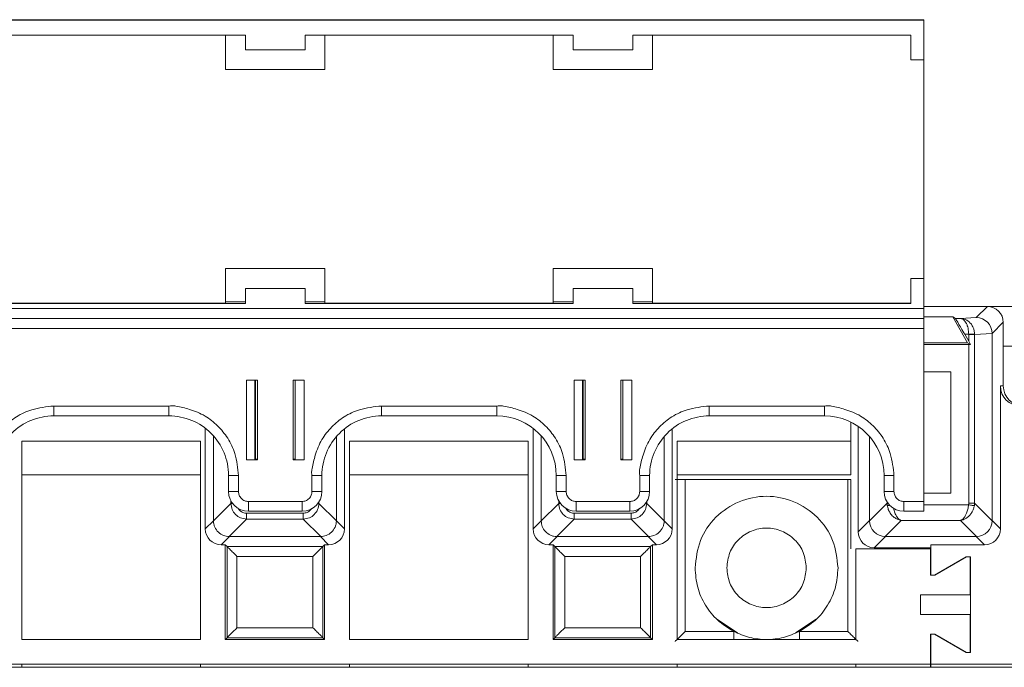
# Model space of a CAD drawing. Header units: millimetres. Extents: x -85 to 520, y 111 to 242.
# Tile 35 of 36: x 419 to 469, y 209 to 242. Entities that reach past the tile are written whole.
import ezdxf

# ---------------------------------------------------------------- set-up
doc = ezdxf.new("R2010")
doc.units = ezdxf.units.MM

msp = doc.modelspace()

# ---------------------------------------------------------------- linework, layer by layer
at = {"color": 7, "linetype": 'Continuous', "lineweight": 15}
for p, q in [((300.711, 242.017), (465.011, 242.017)), ((423.611, 242.036), (408.111, 242.036)), ((423.611, 242.036), (424.611, 242.036)), ((440.111, 242.036), (424.611, 242.036)), ((440.111, 242.036), (441.111, 242.036)), ((456.611, 242.036), (441.111, 242.036)), ((456.611, 242.036), (457.611, 242.036)), ((457.611, 242.036), (465.011, 242.036)), ((465.011, 242.036), (465.011, 242.017)), ((465.011, 242.017), (465.011, 240.017)), ((417.361, 241.267), (430.861, 241.267)), ((429.861, 241.267), (429.861, 239.526)), ((430.861, 240.517), (430.861, 241.267)), ((433.861, 241.267), (447.361, 241.267)), ((433.861, 241.267), (433.861, 240.517)), ((434.861, 239.526), (434.861, 241.267)), ((446.361, 241.267), (446.361, 239.526)), ((447.361, 240.517), (447.361, 241.267)), ((450.361, 241.267), (464.361, 241.267)), ((450.361, 241.267), (450.361, 240.517)), ((451.361, 239.526), (451.361, 241.267)), ((464.361, 241.267), (464.361, 240.017)), ((433.861, 240.517), (430.861, 240.517)), ((450.361, 240.517), (447.361, 240.517)), ((464.361, 240.017), (465.011, 240.017)), ((465.011, 240.017), (465.011, 229.026)), ((429.861, 239.536), (434.861, 239.536)), ((429.861, 239.526), (434.861, 239.526)), ((446.361, 239.536), (451.361, 239.536)), ((446.361, 239.526), (451.361, 239.526)), ((434.861, 229.526), (429.861, 229.526)), ((429.861, 229.526), (429.861, 227.776)), ((434.861, 227.776), (434.861, 229.526)), ((451.361, 229.526), (446.361, 229.526)), ((446.361, 229.526), (446.361, 227.776)), ((451.361, 227.776), (451.361, 229.526)), ((465.011, 229.026), (464.361, 229.026)), ((464.361, 229.026), (464.361, 229.018)), ((464.361, 229.018), (464.361, 227.768)), ((465.011, 229.018), (464.361, 229.018)), ((465.011, 229.026), (465.011, 229.018)), ((465.011, 229.018), (465.011, 227.518)), ((430.861, 228.522), (430.861, 228.518)), ((433.861, 228.522), (430.861, 228.522)), ((430.861, 227.768), (430.861, 228.518)), ((430.861, 228.518), (433.861, 228.518)), ((433.861, 228.518), (433.861, 228.522)), ((433.861, 228.518), (433.861, 227.768)), ((447.361, 228.522), (447.361, 228.518)), ((450.361, 228.522), (447.361, 228.522)), ((447.361, 227.768), (447.361, 228.518)), ((447.361, 228.518), (450.361, 228.518)), ((450.361, 228.518), (450.361, 228.522)), ((450.361, 228.518), (450.361, 227.768)), ((430.861, 227.768), (417.361, 227.768)), ((429.861, 227.776), (418.361, 227.776)), ((429.861, 227.848), (430.861, 227.848)), ((433.861, 227.848), (434.861, 227.848)), ((447.361, 227.768), (433.861, 227.768)), ((446.361, 227.776), (434.861, 227.776)), ((446.361, 227.848), (447.361, 227.848)), ((450.361, 227.848), (451.361, 227.848)), ((464.361, 227.768), (450.361, 227.768)), ((464.361, 227.776), (451.361, 227.776)), ((468.215, 227.616), (465.011, 227.616)), ((467.651, 227.051), (468.215, 227.616)), ((468.215, 227.616), (479.015, 227.616)), ((300.711, 227.518), (465.011, 227.518)), ((465.011, 227.518), (465.011, 227.013)), ((465.011, 227.09), (466.468, 227.09)), ((467.219, 225.79), (466.468, 227.09)), ((466.468, 227.09), (466.602, 227.013)), ((466.857, 227.013), (467.651, 227.051)), ((300.711, 227.013), (465.011, 227.013)), ((465.011, 227.011), (300.711, 227.011)), ((465.011, 227.013), (465.011, 227.011)), ((465.011, 227.011), (465.011, 226.506)), ((466.602, 227.013), (466.857, 227.013)), ((467.017, 226.954), (466.857, 227.013)), ((466.857, 227.013), (467.117, 226.955)), ((469.015, 226.816), (468.45, 226.251)), ((469.015, 225.615), (469.015, 226.816)), ((300.711, 226.506), (465.011, 226.506)), ((465.011, 226.506), (465.011, 217.807)), ((467.072, 226.213), (467.273, 225.866)), ((467.072, 226.213), (467.273, 226.213)), ((467.273, 226.213), (467.273, 226.209)), ((467.273, 226.209), (467.273, 225.866)), ((467.568, 226.209), (467.273, 226.209)), ((468.45, 226.251), (467.568, 226.209)), ((467.568, 226.209), (467.568, 226.215)), ((467.568, 226.209), (467.568, 217.714)), ((468.45, 226.251), (468.45, 216.846)), ((467.219, 225.79), (465.011, 225.79)), ((467.273, 225.706), (465.011, 225.706)), ((467.365, 225.706), (467.219, 225.79)), ((467.273, 225.866), (467.365, 225.706)), ((467.273, 225.706), (467.273, 217.714)), ((467.365, 225.706), (467.273, 225.706)), ((469.015, 225.615), (469.015, 223.616)), ((469.015, 225.615), (478.215, 225.615)), ((465.011, 224.324), (466.368, 224.324)), ((466.368, 224.324), (466.368, 218.227)), ((431.461, 223.906), (430.911, 223.906)), ((430.911, 223.906), (430.911, 219.907)), ((431.332, 219.917), (431.332, 223.906)), ((431.461, 219.907), (431.461, 223.906)), ((433.261, 223.906), (433.261, 219.907)), ((433.811, 223.906), (433.261, 223.906)), ((433.361, 223.906), (433.361, 219.917)), ((433.811, 219.907), (433.811, 223.906)), ((447.961, 223.906), (447.411, 223.906)), ((447.411, 223.906), (447.411, 219.907)), ((447.832, 219.917), (447.832, 223.906)), ((447.961, 219.907), (447.961, 223.906)), ((449.761, 223.906), (449.761, 219.907)), ((450.311, 223.906), (449.761, 223.906)), ((449.861, 223.906), (449.861, 219.917)), ((450.311, 219.907), (450.311, 223.906)), ((468.867, 216.429), (468.867, 223.616)), ((468.867, 223.616), (469.015, 223.616)), ((427.011, 222.606), (421.211, 222.606)), ((421.211, 222.111), (421.211, 222.606)), ((427.011, 222.111), (427.011, 222.606)), ((443.511, 222.606), (437.711, 222.606)), ((437.711, 222.111), (437.711, 222.606)), ((443.511, 222.111), (443.511, 222.606)), ((460.011, 222.606), (454.211, 222.606)), ((454.211, 222.111), (454.211, 222.606)), ((460.011, 222.111), (460.011, 222.606)), ((421.211, 222.111), (427.011, 222.111)), ((437.711, 222.111), (443.511, 222.111)), ((454.211, 222.111), (460.011, 222.111)), ((461.346, 221.797), (461.346, 220.839)), ((461.715, 216.28), (461.715, 221.58)), ((428.842, 221.487), (428.842, 216.431)), ((429.251, 216.84), (429.251, 221.107)), ((435.851, 216.431), (435.851, 221.465)), ((445.342, 221.487), (445.342, 216.431)), ((445.751, 216.84), (445.751, 221.107)), ((452.351, 216.431), (452.351, 221.465)), ((419.596, 220.839), (419.596, 210.866)), ((428.596, 220.839), (419.596, 220.839)), ((428.596, 210.866), (428.596, 220.839)), ((435.442, 221.074), (435.442, 216.84)), ((445.096, 220.839), (436.096, 220.839)), ((436.096, 220.839), (436.096, 210.866)), ((445.096, 210.866), (445.096, 220.839)), ((451.942, 221.074), (451.942, 216.84)), ((461.346, 220.839), (452.596, 220.839)), ((452.596, 220.839), (452.596, 210.866)), ((461.346, 219.142), (461.346, 220.839)), ((462.28, 216.846), (462.28, 221.072)), ((430.911, 219.907), (431.461, 219.907)), ((431.332, 219.935), (431.361, 219.935)), ((431.461, 219.918), (431.332, 219.918)), ((433.361, 219.918), (433.261, 219.918)), ((433.261, 219.907), (433.811, 219.907)), ((447.411, 219.907), (447.961, 219.907)), ((447.832, 219.935), (447.861, 219.935)), ((447.961, 219.918), (447.832, 219.918)), ((449.861, 219.918), (449.761, 219.918)), ((449.761, 219.907), (450.311, 219.907)), ((419.596, 219.142), (428.596, 219.142)), ((430.011, 219.111), (430.011, 218.311)), ((430.511, 218.307), (430.511, 219.107)), ((434.211, 219.107), (434.211, 218.307)), ((434.711, 218.311), (434.711, 219.111)), ((436.096, 219.142), (445.096, 219.142)), ((446.511, 219.111), (446.511, 218.311)), ((447.011, 218.307), (447.011, 219.107)), ((450.711, 219.107), (450.711, 218.307)), ((451.211, 218.311), (451.211, 219.111)), ((452.596, 219.142), (461.346, 219.142)), ((463.011, 219.111), (463.011, 218.311)), ((463.511, 218.307), (463.511, 219.107)), ((452.999, 211.268), (452.999, 218.909)), ((452.999, 218.909), (461.194, 218.909)), ((461.194, 218.909), (461.346, 218.909)), ((461.194, 211.268), (461.194, 218.909)), ((461.346, 215.416), (461.346, 218.909)), ((466.368, 218.227), (465.011, 218.227)), ((430.132, 217.707), (429.251, 216.826)), ((433.711, 217.807), (431.011, 217.807)), ((431.011, 217.311), (431.011, 217.807)), ((433.711, 217.311), (433.711, 217.807)), ((435.442, 216.826), (434.561, 217.707)), ((446.632, 217.707), (445.751, 216.826)), ((450.211, 217.807), (447.511, 217.807)), ((447.511, 217.311), (447.511, 217.807)), ((450.211, 217.311), (450.211, 217.807)), ((451.942, 216.826), (451.061, 217.707)), ((462.281, 216.832), (463.163, 217.714)), ((463.173, 217.594), (463.163, 217.714)), ((465.011, 217.807), (464.011, 217.807)), ((464.011, 217.807), (464.011, 217.311)), ((465.011, 217.807), (465.011, 217.311)), ((467.273, 217.714), (467.267, 217.639)), ((467.568, 217.714), (467.273, 217.714)), ((467.568, 217.714), (467.557, 217.594)), ((468.45, 216.832), (467.568, 217.714)), ((430.918, 217.216), (433.774, 217.216)), ((430.918, 217.216), (430.918, 216.921)), ((431.011, 217.311), (433.711, 217.311)), ((433.774, 217.216), (433.774, 216.921)), ((447.418, 217.216), (450.274, 217.216)), ((447.418, 217.216), (447.418, 216.921)), ((447.511, 217.311), (450.211, 217.311)), ((450.274, 217.216), (450.274, 216.921)), ((464.011, 217.311), (465.011, 217.311)), ((428.842, 216.431), (429.251, 216.84)), ((429.251, 216.826), (429.251, 216.84)), ((430.037, 216.04), (430.918, 216.921)), ((430.918, 216.921), (433.774, 216.921)), ((433.774, 216.921), (434.655, 216.04)), ((435.442, 216.84), (435.442, 216.826)), ((435.442, 216.84), (435.851, 216.431)), ((445.342, 216.431), (445.751, 216.84)), ((445.751, 216.826), (445.751, 216.84)), ((446.537, 216.04), (447.418, 216.921)), ((447.418, 216.921), (450.274, 216.921)), ((450.274, 216.921), (451.155, 216.04)), ((451.942, 216.84), (451.942, 216.826)), ((451.942, 216.84), (452.351, 216.431)), ((461.715, 216.28), (462.28, 216.846)), ((463.067, 216.046), (463.873, 216.852)), ((466.857, 216.852), (463.873, 216.852)), ((467.663, 216.046), (466.857, 216.852)), ((468.45, 216.832), (468.45, 216.846)), ((468.867, 216.429), (468.45, 216.846)), ((430.051, 216.04), (429.642, 215.631)), ((429.642, 215.631), (429.846, 215.631)), ((429.846, 215.631), (429.935, 215.542)), ((429.846, 215.631), (429.846, 210.866)), ((430.051, 216.04), (430.037, 216.04)), ((434.642, 216.04), (430.051, 216.04)), ((434.655, 216.04), (434.642, 216.04)), ((434.642, 216.04), (435.051, 215.631)), ((434.757, 215.542), (434.846, 215.631)), ((434.846, 215.631), (435.051, 215.631)), ((434.846, 210.866), (434.846, 215.631)), ((446.55, 216.04), (446.142, 215.631)), ((446.142, 215.631), (446.346, 215.631)), ((446.346, 215.631), (446.435, 215.542)), ((446.346, 215.631), (446.346, 210.866)), ((446.55, 216.04), (446.537, 216.04)), ((451.142, 216.04), (446.55, 216.04)), ((451.155, 216.04), (451.142, 216.04)), ((451.142, 216.04), (451.551, 215.631)), ((451.257, 215.542), (451.346, 215.631)), ((451.346, 215.631), (451.551, 215.631)), ((451.346, 210.866), (451.346, 215.631)), ((462.515, 215.481), (463.08, 216.046)), ((467.65, 216.046), (463.08, 216.046)), ((465.365, 215.629), (468.067, 215.629)), ((465.365, 215.629), (465.365, 214.092)), ((468.067, 215.629), (467.65, 216.046)), ((429.935, 215.542), (434.757, 215.542)), ((429.935, 215.542), (429.935, 210.955)), ((434.757, 210.955), (434.757, 215.542)), ((446.435, 215.542), (451.257, 215.542)), ((446.435, 215.542), (446.435, 210.955)), ((451.257, 210.955), (451.257, 215.542)), ((461.596, 210.866), (461.596, 215.416)), ((461.596, 215.416), (465.346, 215.416)), ((465.365, 215.481), (462.515, 215.481)), ((465.346, 215.416), (465.346, 214.092)), ((434.257, 215.042), (430.435, 215.042)), ((430.435, 215.042), (430.435, 211.455)), ((434.257, 211.455), (434.257, 215.042)), ((450.757, 215.042), (446.935, 215.042)), ((446.935, 215.042), (446.935, 211.455)), ((450.757, 211.455), (450.757, 215.042)), ((465.546, 214.092), (467.146, 215.016)), ((465.565, 214.092), (467.165, 215.016)), ((467.146, 215.016), (467.346, 215.016)), ((467.165, 215.016), (467.365, 215.016)), ((467.346, 215.016), (467.346, 213.116)), ((467.365, 215.016), (467.365, 210.216)), ((465.346, 214.092), (465.546, 214.092)), ((465.365, 214.092), (465.565, 214.092)), ((464.846, 213.116), (464.846, 212.116)), ((467.346, 213.116), (464.846, 213.116)), ((454.593, 211.892), (455.634, 211.196)), ((458.559, 211.196), (459.6, 211.892)), ((464.846, 212.116), (467.346, 212.116)), ((467.346, 212.116), (467.346, 210.216)), ((430.435, 211.455), (434.257, 211.455)), ((446.935, 211.455), (450.757, 211.455)), ((455.443, 211.268), (452.999, 211.268)), ((461.194, 211.268), (458.75, 211.268)), ((419.596, 210.866), (428.596, 210.866)), ((429.846, 210.866), (429.935, 210.955)), ((429.846, 210.866), (434.846, 210.866)), ((429.935, 210.955), (434.757, 210.955)), ((434.846, 210.866), (434.757, 210.955)), ((436.096, 210.866), (445.096, 210.866)), ((446.346, 210.866), (446.435, 210.955)), ((446.346, 210.866), (451.346, 210.866)), ((446.435, 210.955), (451.257, 210.955)), ((451.346, 210.866), (451.257, 210.955)), ((452.596, 210.866), (461.596, 210.866)), ((465.546, 211.139), (465.346, 211.139)), ((465.346, 209.616), (465.346, 211.139)), ((465.365, 211.139), (465.365, 209.616)), ((465.565, 211.139), (465.365, 211.139)), ((467.146, 210.216), (465.546, 211.139)), ((467.165, 210.216), (465.565, 211.139)), ((467.346, 210.216), (467.146, 210.216)), ((467.365, 210.216), (467.165, 210.216)), ((484.628, 209.466), (-82.554, 209.466)), ((465.346, 209.616), (300.346, 209.616)), ((419.596, 209.466), (419.596, 209.616)), ((428.596, 209.466), (428.596, 209.616)), ((436.096, 209.466), (436.096, 209.616)), ((445.096, 209.466), (445.096, 209.616)), ((452.596, 209.466), (452.596, 209.616)), ((461.596, 209.466), (461.596, 209.616)), ((465.346, 209.466), (465.346, 209.616)), ((465.365, 209.616), (465.365, 209.466)), ((484.478, 209.616), (465.365, 209.616))]:
    msp.add_line(p, q, dxfattribs=at)
at = {"color": 8, "linetype": 'Continuous', "lineweight": 15}
for p, q in [((431.361, 219.935), (431.361, 223.906)), ((447.861, 219.935), (447.861, 223.906)), ((430.132, 217.834), (430.132, 217.707)), ((430.132, 217.707), (430.213, 217.707)), ((434.508, 217.707), (434.561, 217.707)), ((434.561, 217.707), (434.561, 217.785)), ((446.632, 217.834), (446.632, 217.707)), ((446.632, 217.707), (446.713, 217.707)), ((451.008, 217.707), (451.061, 217.707)), ((451.061, 217.707), (451.061, 217.785)), ((463.163, 217.714), (463.163, 217.781)), ((463.163, 217.714), (463.208, 217.714)), ((467.267, 217.639), (465.011, 217.639)), ((455.443, 210.866), (455.443, 211.268)), ((458.75, 210.866), (458.75, 211.268))]:
    msp.add_line(p, q, dxfattribs=at)
at = {"color": 7, "linetype": 'Continuous', "lineweight": 15, "flags": 128}
for points in [[(467.273, 226.213), (467.325, 226.213), (467.375, 226.214), (467.422, 226.214), (467.465, 226.214), (467.502, 226.215), (467.532, 226.215), (467.554, 226.215), (467.568, 226.215)], [(467.557, 217.594), (467.543, 217.597), (467.52, 217.6), (467.49, 217.605), (467.454, 217.61), (467.412, 217.616), (467.366, 217.623), (467.318, 217.631), (467.267, 217.639)]]:
    msp.add_lwpolyline(points, dxfattribs=at)
at = {"color": 8, "linetype": 'Continuous', "lineweight": 15, "flags": 128}
msp.add_lwpolyline([(463.173, 217.594), (463.188, 217.597), (463.21, 217.6), (463.24, 217.605), (463.276, 217.61), (463.3, 217.614)], dxfattribs=at)
at = {"color": 7, "linetype": 'Continuous', "lineweight": 15}
for centre, radius, start, end in [((421.211, 219.111), 3, 89.9986, 179.9987), ((427.011, 219.111), 3, 0.0008, 90.0019), ((437.711, 219.111), 3, 89.9986, 179.9987), ((443.511, 219.111), 3, 0.0008, 90.0008), ((454.211, 219.111), 3, 89.9986, 179.9987), ((460.011, 219.111), 3, 0.0008, 90.0008), ((431.386, 217.07), 2.866, 88.5007, 90.5006), ((433.336, 217.07), 2.866, 89.4994, 91.4993), ((447.886, 217.07), 2.866, 88.5007, 90.5006), ((449.836, 217.067), 2.868, 89.5003, 91.4984), ((430.385, 233.382), 14.276, 268.4962, 270.5032), ((434.336, 233.376), 14.27, 269.4964, 271.5042), ((446.885, 233.382), 14.276, 268.4962, 270.5032), ((450.836, 233.375), 14.269, 269.4965, 271.5042), ((463.385, 233.382), 14.276, 268.4962, 270.5032), ((430.385, 232.623), 14.317, 268.4999, 270.5012), ((431.011, 218.311), 1, 180.0011, 270.0006), ((433.711, 218.311), 1, 269.9994, 359.9989), ((434.336, 232.617), 14.311, 269.4984, 271.5005), ((446.885, 232.623), 14.317, 268.4999, 270.5012), ((447.511, 218.311), 1, 180.0011, 270.0006), ((450.211, 218.311), 1, 269.9994, 359.9989), ((450.836, 232.616), 14.31, 269.4985, 271.5005), ((463.385, 232.623), 14.317, 268.4999, 270.5012), ((464.011, 218.311), 1, 180.0011, 270.0006)]:
    msp.add_arc(centre, radius, start, end, dxfattribs=at)
for centre, major_axis, ratio, start_param, end_param in [((468.215, 226.815), (0.566, 0.566), 0.999921, 5.497827, 7.068544), ((467.651, 226.251), (-0.324, 0.732), 0.998842, 4.29614, 5.866085), ((469.867, 223.616), (-1, 0), 0.99996, 0, 1.570796), ((470.015, 223.616), (-1, 0), 0.99996, 0, 1.570796), ((463.121, 216.886), (0.78, 0.335), 0.932781, 2.760808, 2.777407), ((463.08, 216.845), (0.566, -0.566), 0.998377, 3.94363, 5.481148), ((467.651, 216.845), (0.566, 0.566), 0.998377, 3.94363, 5.481148), ((429.642, 216.431), (-0.566, -0.566), 0.999924, 5.497825, 7.068545), ((435.051, 216.431), (0.566, -0.566), 0.999924, 5.497825, 7.068545), ((446.142, 216.431), (-0.566, -0.566), 0.999924, 5.497825, 7.068545), ((451.551, 216.431), (0.566, -0.566), 0.999924, 5.497825, 7.068545), ((462.515, 216.281), (-0.566, -0.566), 0.999921, 5.497827, 7.068544), ((468.067, 216.429), (0.566, -0.566), 0.999921, 5.497827, 7.068544), ((463.121, 216.886), (0.335, 0.78), 0.932781, 3.505778, 3.522377), ((467.61, 216.886), (-0.335, 0.78), 0.932781, 2.760808, 2.777407)]:
    msp.add_ellipse(centre, major_axis=major_axis, ratio=ratio, start_param=start_param, end_param=end_param, dxfattribs=at)
for points, knots in [([(466.602, 227.013), (466.605, 227.009), (466.61, 227.003), (466.64, 226.954), (466.687, 226.875), (466.766, 226.739), (466.896, 226.519), (467.011, 226.32), (467.072, 226.213)], [0, 0, 0, 0, 0.113952, 0.2330621, 0.3585708, 0.4915336, 0.7255905, 1, 1, 1, 1]), ([(421.211, 222.606), (420.836, 222.567), (420.179, 222.497), (419.325, 222.101), (418.691, 221.574), (418.169, 220.93), (417.876, 220.19), (417.741, 219.62), (417.684, 219.27), (417.703, 219.153), (417.711, 219.107)], [0, 0, 0, 0, 0.204554, 0.359431, 0.50604, 0.652602, 0.808025, 0.93566, 0.974208, 1, 1, 1, 1]), ([(430.511, 219.107), (430.471, 219.481), (430.402, 220.139), (430.005, 220.992), (429.478, 221.626), (428.834, 222.148), (428.094, 222.441), (427.525, 222.576), (427.174, 222.633), (427.057, 222.614), (427.011, 222.606)], [0, 0, 0, 0, 0.204544, 0.35943, 0.506037, 0.652597, 0.808019, 0.935652, 0.974204, 1, 1, 1, 1]), ([(437.711, 222.606), (437.336, 222.567), (436.679, 222.497), (435.825, 222.101), (435.191, 221.574), (434.669, 220.93), (434.376, 220.19), (434.241, 219.62), (434.184, 219.27), (434.203, 219.153), (434.211, 219.107)], [0, 0, 0, 0, 0.204543, 0.359431, 0.506039, 0.652601, 0.808025, 0.93566, 0.974208, 1, 1, 1, 1]), ([(447.011, 219.107), (446.971, 219.481), (446.901, 220.139), (446.505, 220.992), (445.978, 221.626), (445.334, 222.148), (444.594, 222.441), (444.024, 222.576), (443.674, 222.633), (443.557, 222.614), (443.511, 222.606)], [0, 0, 0, 0, 0.204546, 0.359434, 0.506042, 0.652604, 0.808028, 0.935662, 0.974214, 1, 1, 1, 1]), ([(454.211, 222.606), (453.836, 222.567), (453.179, 222.497), (452.325, 222.101), (451.691, 221.574), (451.169, 220.93), (450.876, 220.19), (450.741, 219.62), (450.684, 219.27), (450.703, 219.153), (450.711, 219.107)], [0, 0, 0, 0, 0.2045432, 0.3594302, 0.5060388, 0.6526006, 0.8080237, 0.9356585, 0.974207, 1, 1, 1, 1]), ([(463.511, 219.107), (463.471, 219.481), (463.401, 220.139), (463.005, 220.992), (462.478, 221.626), (461.834, 222.148), (461.094, 222.441), (460.524, 222.576), (460.174, 222.633), (460.057, 222.614), (460.011, 222.606)], [0, 0, 0, 0, 0.204546, 0.359434, 0.506042, 0.652604, 0.808028, 0.935662, 0.974214, 1, 1, 1, 1]), ([(452.499, 218.914), (452.502, 218.913), (452.507, 218.912), (452.55, 218.912), (452.61, 218.911), (452.704, 218.91), (452.835, 218.909), (452.947, 218.909), (452.999, 218.909)], [0, 0, 0, 0, 0.156504, 0.304067, 0.442711, 0.572378, 0.803967, 1, 1, 1, 1]), ([(431.011, 217.807), (430.948, 217.813), (430.851, 217.824), (430.734, 217.886), (430.655, 217.95), (430.59, 218.03), (430.528, 218.147), (430.517, 218.244), (430.511, 218.307)], [0, 0, 0, 0, 0.2393919, 0.3693434, 0.4999686, 0.629922, 0.7605416, 1, 1, 1, 1]), ([(434.211, 218.307), (434.204, 218.244), (434.194, 218.147), (434.131, 218.03), (434.067, 217.951), (433.987, 217.886), (433.871, 217.824), (433.774, 217.813), (433.711, 217.807)], [0, 0, 0, 0, 0.2394559, 0.3693832, 0.500026, 0.6299369, 0.7605357, 1, 1, 1, 1]), ([(447.511, 217.807), (447.448, 217.813), (447.351, 217.824), (447.234, 217.886), (447.155, 217.95), (447.09, 218.03), (447.028, 218.147), (447.017, 218.244), (447.011, 218.307)], [0, 0, 0, 0, 0.2393919, 0.3693434, 0.4999686, 0.629922, 0.7605416, 1, 1, 1, 1]), ([(450.711, 218.307), (450.704, 218.244), (450.694, 218.147), (450.631, 218.03), (450.567, 217.951), (450.487, 217.886), (450.371, 217.824), (450.274, 217.813), (450.211, 217.807)], [0, 0, 0, 0, 0.239445, 0.369401, 0.49999, 0.629954, 0.760547, 1, 1, 1, 1]), ([(464.011, 217.807), (463.948, 217.813), (463.851, 217.824), (463.734, 217.886), (463.655, 217.95), (463.59, 218.03), (463.528, 218.147), (463.517, 218.244), (463.511, 218.307)], [0, 0, 0, 0, 0.2393919, 0.3693434, 0.4999686, 0.629922, 0.7605416, 1, 1, 1, 1]), ([(430.918, 216.921), (430.813, 216.934), (430.608, 216.96), (430.352, 217.142), (430.171, 217.397), (430.145, 217.602), (430.132, 217.707)], [0, 0, 0, 0, 0.256858, 0.499989, 0.743101, 1, 1, 1, 1]), ([(434.561, 217.707), (434.548, 217.602), (434.522, 217.397), (434.34, 217.142), (434.085, 216.96), (433.88, 216.934), (433.774, 216.921)], [0, 0, 0, 0, 0.256863, 0.499983, 0.743101, 1, 1, 1, 1]), ([(447.418, 216.921), (447.313, 216.934), (447.108, 216.96), (446.852, 217.142), (446.671, 217.397), (446.645, 217.602), (446.632, 217.707)], [0, 0, 0, 0, 0.256858, 0.499989, 0.743101, 1, 1, 1, 1]), ([(451.061, 217.707), (451.048, 217.602), (451.022, 217.397), (450.84, 217.142), (450.585, 216.96), (450.38, 216.934), (450.274, 216.921)], [0, 0, 0, 0, 0.256863, 0.499983, 0.743101, 1, 1, 1, 1]), ([(460.696, 214.466), (460.642, 214.937), (460.534, 215.879), (459.702, 217.077), (458.512, 217.878), (457.096, 218.159), (455.681, 217.878), (454.491, 217.077), (453.659, 215.879), (453.551, 214.937), (453.496, 214.466)], [0, 0, 0, 0, 0.125, 0.249998, 0.375, 0.499999, 0.625002, 0.75, 0.875001, 1, 1, 1, 1]), ([(466.857, 216.852), (466.862, 216.854), (466.882, 216.86), (466.946, 216.89), (467.048, 216.984), (467.156, 217.177), (467.237, 217.413), (467.257, 217.565), (467.267, 217.639)], [0, 0, 0, 0, 0.025119, 0.100753, 0.326477, 0.614807, 0.812266, 1, 1, 1, 1]), ([(463.873, 216.852), (463.78, 216.877), (463.638, 216.915), (463.449, 217.057), (463.321, 217.206), (463.219, 217.394), (463.188, 217.528), (463.173, 217.594)], [0, 0, 0, 0, 0.3008013, 0.4596234, 0.6524213, 0.8297871, 1, 1, 1, 1]), ([(463.873, 216.852), (463.856, 216.859), (463.796, 216.881), (463.692, 216.971), (463.586, 217.159), (463.512, 217.343), (463.496, 217.445), (463.493, 217.464)], [0, 0, 0, 0, 0.104864, 0.356703, 0.69136, 0.942267, 1, 1, 1, 1]), ([(467.557, 217.594), (467.545, 217.539), (467.521, 217.428), (467.446, 217.269), (467.344, 217.123), (467.191, 216.98), (467.02, 216.887), (466.9, 216.861), (466.857, 216.852)], [0, 0, 0, 0, 0.141267, 0.286022, 0.446427, 0.606919, 0.858216, 1, 1, 1, 1]), ([(430.037, 216.04), (429.944, 216.051), (429.747, 216.075), (429.486, 216.246), (429.332, 216.463), (429.263, 216.664), (429.255, 216.772), (429.251, 216.826)], [0, 0, 0, 0, 0.2276584, 0.4844744, 0.7349745, 0.8657885, 1, 1, 1, 1]), ([(435.442, 216.826), (435.438, 216.772), (435.43, 216.663), (435.36, 216.463), (435.207, 216.246), (434.946, 216.075), (434.748, 216.051), (434.655, 216.04)], [0, 0, 0, 0, 0.134635, 0.265587, 0.515505, 0.772351, 1, 1, 1, 1]), ([(446.537, 216.04), (446.482, 216.044), (446.374, 216.052), (446.174, 216.122), (445.957, 216.275), (445.786, 216.536), (445.762, 216.733), (445.751, 216.826)], [0, 0, 0, 0, 0.134647, 0.265589, 0.515506, 0.772352, 1, 1, 1, 1]), ([(451.942, 216.826), (451.938, 216.772), (451.93, 216.663), (451.86, 216.463), (451.707, 216.246), (451.446, 216.075), (451.248, 216.051), (451.155, 216.04)], [0, 0, 0, 0, 0.134635, 0.265587, 0.515505, 0.772351, 1, 1, 1, 1]), ([(455.096, 214.466), (455.126, 214.727), (455.187, 215.251), (455.649, 215.917), (456.31, 216.361), (457.096, 216.518), (457.883, 216.361), (458.544, 215.917), (459.006, 215.251), (459.066, 214.727), (459.096, 214.466)], [0, 0, 0, 0, 0.1250015, 0.2499985, 0.375, 0.500003, 0.6249965, 0.7499981, 0.8750004, 1, 1, 1, 1]), ([(430.435, 215.042), (430.37, 215.108), (430.243, 215.235), (430.1, 215.377), (430.015, 215.463), (429.97, 215.508), (429.942, 215.536), (429.937, 215.54), (429.935, 215.542)], [0, 0, 0, 0, 0.293989, 0.566125, 0.68866, 0.800292, 0.903164, 1, 1, 1, 1]), ([(434.757, 215.542), (434.755, 215.54), (434.751, 215.536), (434.719, 215.505), (434.67, 215.455), (434.579, 215.363), (434.438, 215.223), (434.317, 215.102), (434.257, 215.042)], [0, 0, 0, 0, 0.101454, 0.209914, 0.328451, 0.459443, 0.734502, 1, 1, 1, 1]), ([(446.935, 215.042), (446.87, 215.108), (446.743, 215.235), (446.6, 215.377), (446.515, 215.463), (446.47, 215.508), (446.442, 215.536), (446.437, 215.54), (446.435, 215.542)], [0, 0, 0, 0, 0.293946, 0.566123, 0.688659, 0.800291, 0.903164, 1, 1, 1, 1]), ([(451.257, 215.542), (451.255, 215.54), (451.251, 215.536), (451.219, 215.505), (451.17, 215.455), (451.079, 215.363), (450.938, 215.223), (450.817, 215.102), (450.757, 215.042)], [0, 0, 0, 0, 0.101454, 0.209914, 0.328451, 0.459443, 0.734502, 1, 1, 1, 1]), ([(453.496, 214.466), (453.522, 214.137), (453.574, 213.481), (453.987, 212.573), (454.604, 211.789), (455.163, 211.442), (455.443, 211.268)], [0, 0, 0, 0, 0.250001, 0.499998, 0.750005, 1, 1, 1, 1]), ([(459.096, 214.466), (459.066, 214.204), (459.006, 213.68), (458.544, 213.014), (457.883, 212.57), (457.096, 212.413), (456.31, 212.57), (455.649, 213.014), (455.187, 213.68), (455.126, 214.204), (455.096, 214.466)], [0, 0, 0, 0, 0.125, 0.250002, 0.375004, 0.499997, 0.625, 0.750002, 0.874998, 1, 1, 1, 1]), ([(458.75, 211.268), (459.03, 211.442), (459.589, 211.789), (460.205, 212.573), (460.619, 213.481), (460.67, 214.137), (460.696, 214.466)], [0, 0, 0, 0, 0.250005, 0.5, 0.750001, 1, 1, 1, 1]), ([(429.935, 210.955), (429.937, 210.956), (429.94, 210.96), (429.967, 210.986), (430.013, 211.032), (430.099, 211.119), (430.243, 211.262), (430.37, 211.389), (430.435, 211.455)], [0, 0, 0, 0, 0.085184, 0.194033, 0.307266, 0.433961, 0.706056, 1, 1, 1, 1]), ([(434.757, 210.955), (434.755, 210.957), (434.751, 210.961), (434.72, 210.993), (434.67, 211.042), (434.579, 211.133), (434.438, 211.274), (434.317, 211.395), (434.257, 211.455)], [0, 0, 0, 0, 0.10146, 0.2099, 0.328426, 0.459441, 0.734502, 1, 1, 1, 1]), ([(446.435, 210.955), (446.437, 210.956), (446.44, 210.96), (446.467, 210.986), (446.513, 211.032), (446.599, 211.119), (446.743, 211.262), (446.87, 211.389), (446.935, 211.455)], [0, 0, 0, 0, 0.0851843, 0.1940343, 0.3072668, 0.4339632, 0.7060986, 1, 1, 1, 1]), ([(451.257, 210.955), (451.255, 210.957), (451.251, 210.961), (451.22, 210.993), (451.17, 211.042), (451.078, 211.133), (450.938, 211.274), (450.817, 211.395), (450.757, 211.455)], [0, 0, 0, 0, 0.101452, 0.209909, 0.328433, 0.459448, 0.734505, 1, 1, 1, 1]), ([(452.999, 211.268), (452.938, 211.207), (452.816, 211.085), (452.674, 210.943), (452.583, 210.853), (452.535, 210.805), (452.504, 210.774), (452.5, 210.77), (452.499, 210.768)], [0, 0, 0, 0, 0.270508, 0.543691, 0.673567, 0.791171, 0.898954, 1, 1, 1, 1]), ([(455.443, 211.268), (455.706, 211.154), (456.233, 210.925), (457.096, 210.836), (457.959, 210.925), (458.486, 211.154), (458.75, 211.268)], [0, 0, 0, 0, 0.249997, 0.500009, 0.750003, 1, 1, 1, 1]), ([(461.694, 210.768), (461.692, 210.77), (461.688, 210.774), (461.658, 210.805), (461.609, 210.853), (461.519, 210.943), (461.377, 211.085), (461.255, 211.207), (461.194, 211.268)], [0, 0, 0, 0, 0.10102, 0.208778, 0.326417, 0.456279, 0.7295, 1, 1, 1, 1])]:
    msp.add_open_spline(points, degree=3, knots=knots, dxfattribs=at)
at = {"color": 8, "linetype": 'Continuous', "lineweight": 15}
for points, knots in [([(467.273, 226.213), (467.271, 226.265), (467.267, 226.37), (467.243, 226.518), (467.202, 226.658), (467.131, 226.827), (467.062, 226.904), (467.017, 226.954)], [0, 0, 0, 0, 0.156967, 0.321065, 0.46951, 0.653219, 1, 1, 1, 1]), ([(467.117, 226.955), (467.201, 226.905), (467.33, 226.828), (467.45, 226.66), (467.516, 226.52), (467.559, 226.372), (467.565, 226.267), (467.568, 226.215)], [0, 0, 0, 0, 0.34685, 0.530483, 0.678919, 0.843013, 1, 1, 1, 1]), ([(430.48, 217.487), (430.49, 217.468), (430.514, 217.419), (430.572, 217.353), (430.648, 217.291), (430.736, 217.247), (430.828, 217.22), (430.889, 217.217), (430.918, 217.216)], [0, 0, 0, 0, 0.118576, 0.300153, 0.477748, 0.659631, 0.840724, 1, 1, 1, 1]), ([(433.774, 217.216), (433.84, 217.223), (433.938, 217.234), (434.054, 217.298), (434.128, 217.361), (434.176, 217.415), (434.193, 217.45), (434.196, 217.456)], [0, 0, 0, 0, 0.3864216, 0.5768895, 0.7712743, 0.9615573, 1, 1, 1, 1]), ([(446.98, 217.487), (446.99, 217.468), (447.014, 217.419), (447.072, 217.353), (447.148, 217.291), (447.236, 217.247), (447.328, 217.22), (447.389, 217.217), (447.418, 217.216)], [0, 0, 0, 0, 0.118576, 0.300153, 0.477748, 0.659631, 0.840724, 1, 1, 1, 1]), ([(450.274, 217.216), (450.34, 217.223), (450.438, 217.234), (450.554, 217.298), (450.628, 217.361), (450.676, 217.415), (450.693, 217.45), (450.696, 217.456)], [0, 0, 0, 0, 0.386395, 0.576849, 0.77131, 0.961507, 1, 1, 1, 1])]:
    msp.add_open_spline(points, degree=3, knots=knots, dxfattribs=at)

doc.saveas('drawing.dxf')
